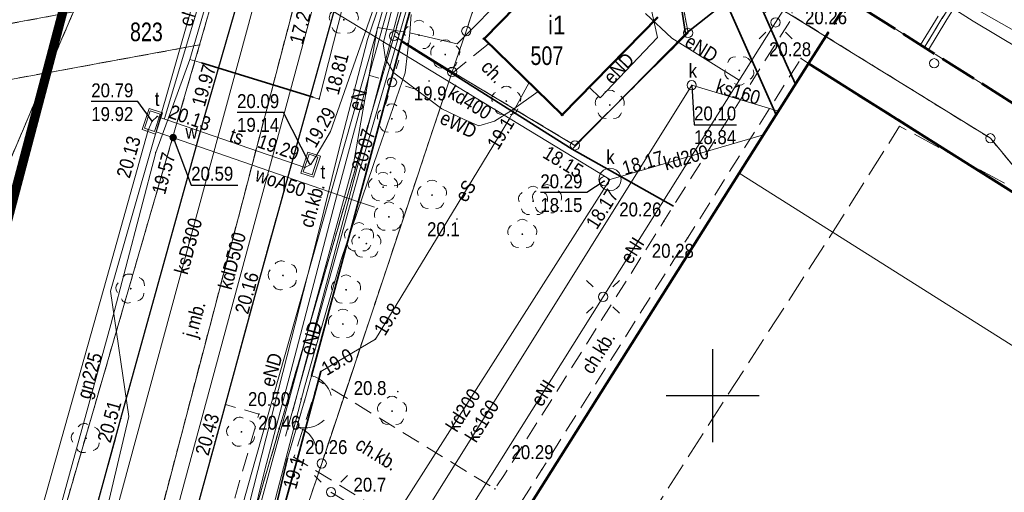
# Model space of a CAD drawing. Header units: metres. Extents: x 6530877 to 6534102, y 6042175 to 6045327.
# Tile 22 of 76: x 6532913 to 6532966, y 6044095 to 6044120. Entities that reach past the tile are written whole.
import ezdxf
from ezdxf.enums import TextEntityAlignment as Align

# ---------------------------------------------------------------- set-up
doc = ezdxf.new("R2010")
doc.units = ezdxf.units.M
doc.header["$MEASUREMENT"] = 0
for name, pattern in [('1.0_0.5', [1.5, 1, -0.5]), ('1.5_0.5', [2, 1.5, -0.5]), ('2.0_0.5', [2.5, 2, -0.5]), ('219-500', [0]), ('egug-500', [1, 0.5, -0.5]), ('otob_500', [0]), ('otof_500', [0])]:
    doc.linetypes.add(name, pattern=pattern)
doc.layers.get('0').update_dxf_attribs({"color": 2, "linetype": 'CONTINUOUS', "lineweight": 5})
for name, color, linetype in [('202-punkt graniczny', 7, 'CONTINUOUS'), ('203-punkt graniczny', 7, 'CONTINUOUS'), ('211-numer działki ewidencyjnej', 7, 'CONTINUOUS'), ('218-kontur użytku gruntowego', 7, 'CONTINUOUS'), ('219-działka ewidencyjna', 7, 'CONTINUOUS'), ('311-podpora', 7, 'CONTINUOUS'), ('312-budynek ewidencyjny', 7, 'CONTINUOUS'), ('312-oznaczenie budynku ewidencyjnego', 7, 'CONTINUOUS'), ('312-oznaczenie budynku ewidencyjnego-Atr117', 7, 'CONTINUOUS'), ('320-blok - kondygnacja nadziemna', 7, 'CONTINUOUS'), ('blok - nawis', 7, 'CONTINUOUS'), ('brama', 7, 'CONTINUOUS'), ('chodnik', 7, 'CONTINUOUS'), ('chodnik-Atr17', 7, 'CONTINUOUS'), ('drzewo liściaste', 7, 'CONTINUOUS'), ('furtka', 7, 'CONTINUOUS'), ('jezdnia', 7, 'CONTINUOUS'), ('jezdnia-Atr17', 7, 'CONTINUOUS'), ('komora podziemna', 7, 'CONTINUOUS'), ('krawężnik', 7, 'CONTINUOUS'), ('latarnia', 7, 'CONTINUOUS'), ('obudowa ochronna przewodu', 7, 'CONTINUOUS'), ('ogrodzenie trwałe', 7, 'CONTINUOUS'), ('pikieta naturalna', 7, 'CONTINUOUS'), ('pikieta naturalna-Atr2', 7, 'CONTINUOUS'), ('pikieta sztuczna', 7, 'CONTINUOUS'), ('pikieta sztuczna-Atr2', 7, 'CONTINUOUS'), ('przewód elektroenergetyczny podziemny', 7, 'CONTINUOUS'), ('przewód elektroenergetyczny podziemny-Atr1', 7, 'CONTINUOUS'), ('przewód gazowy', 7, 'CONTINUOUS'), ('przewód gazowy-Atr1', 7, 'CONTINUOUS'), ('przewód kanalizacyjny', 7, 'CONTINUOUS'), ('przewód kanalizacyjny-Atr1', 7, 'CONTINUOUS'), ('przewód telekomunikacyjny podziemny', 7, 'CONTINUOUS'), ('przewód telekomunikacyjny podziemny - ob. projektowany', 7, 'CONTINUOUS'), ('przewód telekomunikacyjny podziemny-Atr1', 7, 'CONTINUOUS'), ('przewód wodociągowy', 7, 'CONTINUOUS'), ('przewód wodociągowy-Atr1', 7, 'CONTINUOUS'), ('Punkt budynku', 7, 'CONTINUOUS'), ('rzędna', 7, 'CONTINUOUS'), ('rzędna-Atr2', 7, 'CONTINUOUS'), ('rzędna-Atr3', 7, 'CONTINUOUS'), ('studnia kanalizacyjna', 7, 'CONTINUOUS'), ('studnia kanalizacyjna-Atr17', 7, 'CONTINUOUS'), ('słup przewodów napowietrznych', 7, 'CONTINUOUS'), ('trawnik', 7, 'CONTINUOUS'), ('Wstawianie ramki sekcyjnej z opisem', 7, 'CONTINUOUS'), ('właz do komory lub kanału', 7, 'CONTINUOUS'), ('właz do komory lub kanału - okrągły', 7, 'CONTINUOUS'), ('właz do komory lub kanału - okrągły-Atr17', 7, 'CONTINUOUS'), ('właz do komory lub kanału-Atr17', 7, 'CONTINUOUS'), ('Zakres', 7, 'CONTINUOUS'), ('zasuwa lub zawór', 7, 'CONTINUOUS'), ('zasuwa lub zawór-Atr17', 7, 'CONTINUOUS'), ('ściana oporowa (linia)', 7, 'CONTINUOUS')]:
    doc.layers.add(name, color=color, linetype=linetype)
doc.styles.get("Standard").update_dxf_attribs({"font": 'Working1250', "width": 0.75})
doc.linetypes.add('902-500', pattern='A,3.75,0,[1,ksztalty.shx,S=0.5,R=0,X=0,Y=0],3.75', length=7.5)
doc.linetypes.add('otdn_500', pattern='A,5,0,[21,ksztalty.shx,S=0.5,R=0,X=-1,Y=0]', length=5)

# ---------------------------------------------------------------- blocks, each defined once
blk = doc.blocks.new('311')
at = {"color": 0, "linetype": 'Continuous', "lineweight": 0}
blk.add_circle((0, 0), 0.25, dxfattribs=at)
blk = doc.blocks.new('PUNKTBUD')
at = {"color": 0}
blk.add_circle((0, 0), 0.045, dxfattribs=at)
blk = doc.blocks.new('203')
at = {"linetype": 'Continuous', "lineweight": 0}
h = blk.add_hatch(color=0, dxfattribs=at)
edge = h.paths.add_edge_path()
edge.add_arc((0, 0), 0.045, 0, 360)
blk = doc.blocks.new('202')
at = {"color": 0, "linetype": 'Continuous', "lineweight": 0}
blk.add_circle((0, 0), 0.25, dxfattribs=at)
blk = doc.blocks.new('OP021')
at = {"linetype": 'Continuous', "lineweight": 13}
h = blk.add_hatch(color=0, dxfattribs=at)
edge = h.paths.add_edge_path()
edge.add_arc((0, 0), 0.05, 0, 360)
at = {"color": 0, "linetype": 'Continuous', "lineweight": 13}
for centre, start, end in [((0, 0.4), 49.272, 130.728), ((-0.38, 0.124), 121.308, 202.548), ((0.38, 0.124), 337.452, 58.692), ((-0.235, -0.324), 193.221, 274.871), ((0.235, -0.324), 265.129, 346.779)]:
    blk.add_arc(centre, 0.4, start, end, dxfattribs=at)
blk = doc.blocks.new('PW01')
at = {"linetype": 'Continuous', "lineweight": 13}
h = blk.add_hatch(color=0, dxfattribs=at)
edge = h.paths.add_edge_path()
edge.add_arc((0, 0), 0.045, 0, 360)
blk = doc.blocks.new('US22')
at = {"color": 0, "linetype": 'Continuous', "lineweight": 13}
blk.add_circle((0, 0), 0.25, dxfattribs=at)
blk = doc.blocks.new('US15')
at = {"color": 0, "linetype": 'Continuous', "lineweight": 13}
blk.add_circle((0, 0), 0.25, dxfattribs=at)
blk = doc.blocks.new('SM01')
at = {"color": 0, "linetype": 'Continuous', "lineweight": 13}
for p, q in [((-0.53, 0.531), (-0.883, 0.884)), ((0.531, 0.531), (0.884, 0.884)), ((-0.53, -0.53), (-0.883, -0.883)), ((0.531, -0.53), (0.884, -0.883))]:
    blk.add_line(p, q, dxfattribs=at)
blk.add_circle((0, 0), 0.25, dxfattribs=at)
blk = doc.blocks.new('US25')
at = {"linetype": 'Continuous', "lineweight": 0}
h = blk.add_hatch(color=0, dxfattribs=at)
edge = h.paths.add_edge_path()
edge.add_arc((0, 0), 0.2, 0, 360)
blk = doc.blocks.new('OK04')
at = {"color": 0, "linetype": 'Continuous', "lineweight": 0}
blk.add_arc((1.5, 0.001), 1.5, 120, 180, dxfattribs=at)
blk = doc.blocks.new('OK02')
at = {"color": 0, "linetype": 'Continuous', "lineweight": 0}
for centre, start, end in [((-1.5, 0), 0, 60), ((1.5, 0), 120, 180)]:
    blk.add_arc(centre, 1.5, start, end, dxfattribs=at)
blk = doc.blocks.new('RAMKA500K')
at = {"color": 0}
for p, q in [((150, 97.5), (150, 102.5)), ((147.5, 100), (152.5, 100))]:
    blk.add_line(p, q, dxfattribs=at)

msp = doc.modelspace()

# ---------------------------------------------------------------- linework, layer by layer
at = {"layer": '218-kontur użytku gruntowego', "color": 3, "linetype": 'egug-500', "lineweight": 18, "flags": 128}
for points in [[(6532939.43, 6044166.46), (6532908.53, 6044048.64)], [(6532908.53, 6044048.64), (6532939.43, 6044166.46)], [(6532936.24, 6044130.84), (6532932.88, 6044119.33)], [(6532932.88, 6044119.33), (6532936.24, 6044130.84)], [(6532936.76, 6044119.59), (6532939.78, 6044128.87)], [(6532939.78, 6044128.87), (6532936.76, 6044119.59)], [(6532948.11, 6044122.5), (6532948.68, 6044119.49)], [(6532948.68, 6044119.49), (6532948.11, 6044122.5)], [(6532923.33, 6044122.03), (6532922.43, 6044118.85)], [(6532922.43, 6044118.85), (6532923.33, 6044122.03)], [(6532964.92, 6044113.83), (6532951.86, 6044121.92)], [(6532951.86, 6044121.92), (6532964.92, 6044113.83)], [(6532915.65, 6044120.62), (6532890.39, 6044115.98)], [(6532890.39, 6044115.98), (6532915.65, 6044120.62)], [(6532914.24, 6044117.35), (6532915.65, 6044120.62)], [(6532915.65, 6044120.62), (6532914.24, 6044117.35)], [(6532936, 6044117.4), (6532936.76, 6044119.59)], [(6532936.76, 6044119.59), (6532936, 6044117.4)], [(6532948.68, 6044119.49), (6532942.6, 6044113.45)], [(6532942.6, 6044113.45), (6532948.68, 6044119.49)], [(6532932.88, 6044119.33), (6532914.37, 6044056)], [(6532914.37, 6044056), (6532932.88, 6044119.33)], [(6532936, 6044117.4), (6532932.88, 6044119.33)], [(6532932.88, 6044119.33), (6532936, 6044117.4)], [(6532903.92, 6044055.16), (6532922.43, 6044118.85)], [(6532922.43, 6044118.85), (6532903.92, 6044055.16)], [(6532922.43, 6044118.85), (6532914.24, 6044117.35)], [(6532914.24, 6044117.35), (6532922.43, 6044118.85)], [(6532914.24, 6044117.35), (6532890.08, 6044112.95)], [(6532890.08, 6044112.95), (6532914.24, 6044117.35)], [(6532906.05, 6044098.03), (6532914.24, 6044117.35)], [(6532914.24, 6044117.35), (6532906.05, 6044098.03)], [(6532936, 6044117.4), (6532928.99, 6044096.36)], [(6532928.99, 6044096.36), (6532936, 6044117.4)], [(6532942.6, 6044113.45), (6532936, 6044117.4)], [(6532936, 6044117.4), (6532942.6, 6044113.45)], [(6532966.7, 6044111.68), (6532964.92, 6044113.83)], [(6532964.92, 6044113.83), (6532966.7, 6044111.68)], [(6532928.99, 6044096.36), (6532922.99, 6044078.76)], [(6532922.99, 6044078.76), (6532928.99, 6044096.36)]]:
    msp.add_lwpolyline(points, dxfattribs=at)
at = {"layer": '219-działka ewidencyjna', "color": 3, "linetype": '219-500', "lineweight": 18, "flags": 128}
for points in [[(6532908.53, 6044048.64), (6532939.43, 6044166.46)], [(6532932.88, 6044119.33), (6532936.24, 6044130.84)], [(6532936.76, 6044119.59), (6532939.78, 6044128.87)], [(6532948.11, 6044122.5), (6532948.68, 6044119.49)], [(6532922.43, 6044118.85), (6532923.33, 6044122.03)], [(6532951.86, 6044121.92), (6532964.92, 6044113.83)], [(6532890.39, 6044115.98), (6532915.65, 6044120.62)], [(6532914.24, 6044117.35), (6532915.65, 6044120.62)], [(6532936, 6044117.4), (6532936.76, 6044119.59)], [(6532942.6, 6044113.45), (6532948.68, 6044119.49)], [(6532914.37, 6044056), (6532932.88, 6044119.33)], [(6532932.88, 6044119.33), (6532936, 6044117.4)], [(6532903.92, 6044055.16), (6532922.43, 6044118.85)], [(6532914.24, 6044117.35), (6532922.43, 6044118.85)], [(6532890.08, 6044112.95), (6532914.24, 6044117.35)], [(6532906.05, 6044098.03), (6532914.24, 6044117.35)], [(6532928.99, 6044096.36), (6532936, 6044117.4)], [(6532936, 6044117.4), (6532942.6, 6044113.45)], [(6532964.92, 6044113.83), (6532966.7, 6044111.68)], [(6532922.99, 6044078.76), (6532928.99, 6044096.36)]]:
    msp.add_lwpolyline(points, dxfattribs=at)
at = {"layer": '312-budynek ewidencyjny', "color": 7, "linetype": 'Continuous', "lineweight": 50, "flags": 128}
for points in [[(6532937.72, 6044119.18), (6532942.83, 6044124.41)], [(6532947.06, 6044120.34), (6532941.91, 6044115.09)], [(6532941.91, 6044115.09), (6532937.72, 6044119.18)], [(6532951.43, 6044111.95), (6532955.15, 6044117.85)], [(6532955.15, 6044117.85), (6532985.65, 6044098.63)], [(6532932.56, 6044082.02), (6532951.43, 6044111.95)]]:
    msp.add_lwpolyline(points, dxfattribs=at)
at = {"layer": '320-blok - kondygnacja nadziemna', "color": 7, "linetype": 'Continuous', "lineweight": 18, "flags": 128}
msp.add_lwpolyline([(6532955.12, 6044067.83), (6532932.56, 6044082.02), (6532951.43, 6044111.95), (6532973.95, 6044097.73)], close=True, dxfattribs=at)
at = {"layer": 'blok - nawis', "color": 7, "linetype": '2.0_0.5', "lineweight": 50, "flags": 128}
msp.add_lwpolyline([(6532955.15, 6044117.85), (6532957.32, 6044121.28), (6532979.15, 6044107.5), (6532987.8, 6044102.03), (6532985.65, 6044098.63)], close=True, dxfattribs=at)
at = {"layer": 'brama', "color": 7, "linetype": 'otob_500', "lineweight": 18, "flags": 128}
msp.add_lwpolyline([(6532928.16, 6044100.02), (6532927.15, 6044096.64)], dxfattribs=at)
at = {"layer": 'chodnik', "color": 7, "linetype": '1.0_0.5', "lineweight": 18, "flags": 128}
for points in [[(6532916.26, 6044016.2), (6532912.05, 6044021.89), (6532911.4, 6044023.34), (6532912.27, 6044034.35), (6532913.21, 6044046.26), (6532918.02, 6044063.47), (6532921.56, 6044076.18), (6532926.39, 6044093.39), (6532927.15, 6044096.64), (6532928.16, 6044100.02), (6532928.45, 6044101.07), (6532933.27, 6044119.03), (6532936.58, 6044130.78), (6532938.18, 6044136.6), (6532939.13, 6044139.31), (6532943.2, 6044147.47), (6532943.65, 6044148.29), (6532944.09, 6044149.18), (6532950.01, 6044160.85), (6532952.57, 6044166.35), (6532955.81, 6044172.56), (6532956.66, 6044174.31), (6532964.69, 6044190.12)], [(6532927.63, 6044007.91), (6532913.04, 6044016.26), (6532911.76, 6044017.02), (6532910.62, 6044018), (6532909.68, 6044019.13), (6532909.03, 6044020.63), (6532908.74, 6044022.09), (6532908.7, 6044023.84), (6532909.26, 6044029.7), (6532910.1, 6044038.12), (6532911.12, 6044046.48), (6532912.64, 6044055.38), (6532913.25, 6044058.21), (6532915.08, 6044057.86), (6532917.31, 6044067.46), (6532921.1, 6044083.29), (6532925.62, 6044099.01), (6532923.83, 6044099.52), (6532925.43, 6044105.51), (6532929.7, 6044120.84), (6532931.91, 6044128.8)], [(6532935.98, 6044117.32), (6532937.98, 6044118.93)]]:
    msp.add_lwpolyline(points, dxfattribs=at)
msp.add_lwpolyline([(6532954.75, 6044118.12), (6532955.15, 6044117.85), (6532957.32, 6044121.28), (6532955.7, 6044122.58), (6532954.59, 6044123.26), (6532948.21, 6044131.75), (6532947.56, 6044133.91), (6532945.08, 6044135.52), (6532946.6, 6044130.91), (6532954.23, 6044120.69), (6532954.31, 6044120.38), (6532947.37, 6044109.37), (6532938.81, 6044095.76), (6532938.3, 6044094.99), (6532928.82, 6044100.8), (6532927.5, 6044096.69), (6532936.07, 6044091.43), (6532930.46, 6044082.52), (6532922.04, 6044069.12), (6532923.69, 6044068.08), (6532923.95, 6044068.47), (6532923.62, 6044068.69), (6532926.39, 6044073.1), (6532926.78, 6044072.86), (6532928.1, 6044074.96), (6532927.71, 6044075.21), (6532931.72, 6044081.58), (6532940.82, 6044096.03), (6532948.65, 6044108.47)], close=True, dxfattribs=at)
at = {"layer": 'furtka', "color": 7, "linetype": 'otof_500', "lineweight": 18, "flags": 128}
msp.add_lwpolyline([(6532928.45, 6044101.07), (6532928.16, 6044100.02)], dxfattribs=at)
at = {"layer": 'jezdnia', "color": 7, "linetype": '1.5_0.5', "lineweight": 18, "flags": 128}
msp.add_lwpolyline([(6533024.96, 6044081.83), (6533020.19, 6044084.8), (6533020.24, 6044084.89), (6533020.64, 6044085.72), (6533020.83, 6044086.27), (6533020.96, 6044087.04), (6533020.99, 6044087.7), (6533020.92, 6044088.4), (6533020.75, 6044089.12), (6533020.36, 6044089.91), (6533019.8, 6044090.76), (6533019.32, 6044091.23), (6533018.82, 6044091.67), (6533016.83, 6044092.93), (6533005.68, 6044099.97), (6532996.78, 6044105.58), (6532987.55, 6044111.41), (6532974.86, 6044119.37), (6532974.22, 6044119.7), (6532973.04, 6044119.99), (6532972.18, 6044120.03), (6532971.3, 6044119.84), (6532970.25, 6044119.51), (6532970.32, 6044119.38), (6532969.67, 6044119.01), (6532969.01, 6044118.5), (6532968.48, 6044117.88), (6532967.71, 6044116.66), (6532966.83, 6044115.27), (6532961.38, 6044118.72), (6532962.32, 6044120.26), (6532963.15, 6044121.61), (6532963.37, 6044122.22), (6532963.53, 6044122.77), (6532963.57, 6044123.62), (6532963.74, 6044123.63), (6532963.74, 6044124.33), (6532963.61, 6044125), (6532963.41, 6044125.53), (6532963.12, 6044126.09), (6532962.74, 6044126.61), (6532962.29, 6044127.03), (6532961.75, 6044127.47), (6532961.47, 6044127.67), (6532955.61, 6044131.41), (6532953.72, 6044132.6), (6532952.23, 6044133.62), (6532951.35, 6044134.4), (6532950.62, 6044135.14), (6532949.95, 6044136.01), (6532949.6, 6044136.64), (6532949.23, 6044137.57), (6532948.94, 6044138.57), (6532948.73, 6044139.57), (6532948.56, 6044140.58), (6532948.46, 6044141.69), (6532948.47, 6044146.27), (6532949.77, 6044150.48), (6532951.62, 6044153.22), (6532958.8, 6044164.51), (6532962.9, 6044170.97), (6532967.95, 6044178.89), (6532973.65, 6044187.84), (6532977.09, 6044193.29), (6532978.48, 6044195.42), (6532978.96, 6044196.18), (6532982.38, 6044193.96), (6532962.44, 6044162.85), (6532958.36, 6044156.07), (6532958.41, 6044154.75), (6532958.56, 6044150.75), (6532960.14, 6044145.78), (6532963.23, 6044142.39), (6532961.23, 6044142.7), (6532959.57, 6044142.04), (6532958.2, 6044140.86), (6532957.37, 6044139.34), (6532956.95, 6044137.28), (6532957.41, 6044135.58), (6532958.36, 6044134.42), (6532960.51, 6044132.96), (6532971.65, 6044126.06), (6532981.42, 6044120), (6532989.05, 6044115.2), (6532993.82, 6044112.22), (6533006.43, 6044104.24), (6533014.62, 6044099.08), (6533020.39, 6044095.45), (6533021.92, 6044094.47), (6533022.81, 6044094.09), (6533023.55, 6044093.93), (6533023.85, 6044093.91), (6533024.47, 6044093.88), (6533025.48, 6044093.97), (6533026.31, 6044094.28), (6533027.06, 6044094.74), (6533027.52, 6044095.09), (6533029.07, 6044097.57), (6533032.11, 6044102.44), (6533036.22, 6044099.78), (6533032.9, 6044094.47), (6533031.33, 6044091.93), (6533030.73, 6044090.94), (6533030.46, 6044090.09), (6533030.47, 6044089.27), (6533030.72, 6044088.55), (6533031.03, 6044088.08), (6533031.57, 6044087.61), (6533032.76, 6044086.87), (6533030.24, 6044082.56), (6533029.12, 6044083.16), (6533028.14, 6044083.35), (6533027.09, 6044083.3), (6533026.35, 6044083.03), (6533025.59, 6044082.52)], close=True, dxfattribs=at)
for points in [[(6532931.91, 6044128.8), (6532929.7, 6044120.84), (6532925.43, 6044105.51), (6532923.26, 6044097.51), (6532918.35, 6044079.64), (6532914.31, 6044063.33), (6532912.64, 6044055.38), (6532911.12, 6044046.48), (6532910.1, 6044038.12), (6532909.26, 6044029.7), (6532908.7, 6044023.84), (6532908.74, 6044022.09), (6532909.03, 6044020.63), (6532909.68, 6044019.13), (6532910.62, 6044018), (6532911.76, 6044017.02), (6532913.04, 6044016.26)], [(6532903.42, 6044023.75), (6532904.12, 6044030.79), (6532904.98, 6044038.89), (6532906.02, 6044047.48), (6532907.5, 6044056.09), (6532909.11, 6044063.91), (6532913.38, 6044081.15), (6532918.2, 6044098.77), (6532922.69, 6044114.99)]]:
    msp.add_lwpolyline(points, dxfattribs=at)
at = {"layer": 'komora podziemna', "color": 30, "linetype": 'Continuous', "lineweight": 18, "flags": 128}
for points in [[(6532919.34, 6044114.3), (6532919.72, 6044115.43), (6532920.44, 6044115.19), (6532920.06, 6044114.06)], [(6532928.92, 6044112.87), (6532928.55, 6044111.74), (6532927.87, 6044111.96), (6532928.25, 6044113.09)]]:
    msp.add_lwpolyline(points, close=True, dxfattribs=at)
at = {"layer": 'komora podziemna', "color": 34, "linetype": 'Continuous', "lineweight": 18, "flags": 128}
msp.add_lwpolyline([(6532945.08, 6044111.62), (6532945.05, 6044111.43), (6532944.97, 6044111.27), (6532944.83, 6044111.13), (6532944.67, 6044111.05), (6532944.48, 6044111.02), (6532944.29, 6044111.05), (6532944.13, 6044111.13), (6532943.99, 6044111.27), (6532943.91, 6044111.43), (6532943.88, 6044111.62), (6532943.91, 6044111.81), (6532943.99, 6044111.97), (6532944.13, 6044112.11), (6532944.29, 6044112.19), (6532944.48, 6044112.22), (6532944.67, 6044112.19), (6532944.83, 6044112.11), (6532944.97, 6044111.97), (6532945.05, 6044111.81)], close=True, dxfattribs=at)
at = {"layer": 'krawężnik', "color": 7, "linetype": 'Continuous', "lineweight": 25, "flags": 128}
for points in [[(6532931.91, 6044128.8), (6532929.7, 6044120.84), (6532925.43, 6044105.51), (6532923.26, 6044097.51), (6532918.35, 6044079.64), (6532914.31, 6044063.33), (6532912.64, 6044055.38), (6532911.12, 6044046.48), (6532910.1, 6044038.12), (6532909.26, 6044029.7), (6532908.7, 6044023.84), (6532908.74, 6044022.09), (6532909.03, 6044020.63), (6532909.68, 6044019.13), (6532910.62, 6044018), (6532911.76, 6044017.02), (6532913.04, 6044016.26)], [(6532922.69, 6044114.99), (6532924.55, 6044121.45)], [(6532903.42, 6044023.75), (6532904.12, 6044030.79), (6532904.98, 6044038.89), (6532906.02, 6044047.48), (6532907.5, 6044056.09), (6532909.11, 6044063.91), (6532913.38, 6044081.15), (6532918.2, 6044098.77), (6532922.69, 6044114.99)]]:
    msp.add_lwpolyline(points, dxfattribs=at)
at = {"layer": 'obudowa ochronna przewodu', "color": 7, "linetype": 'Continuous', "lineweight": 35, "flags": 128}
msp.add_lwpolyline([(6532950.74, 6044121.1), (6532953.41, 6044115.1), (6532954.45, 6044116.74), (6532953.97, 6044117.8), (6532946.83, 6044133.99), (6532944.51, 6044139.33), (6532946.11, 6044142.55), (6532949.48, 6044149.47), (6532952.41, 6044155.34), (6532953.94, 6044158.69), (6532954.47, 6044159.97), (6532958.11, 6044167.42), (6532962.27, 6044176.19), (6532964.77, 6044181.38), (6532963.36, 6044181.95), (6532959.59, 6044173.96), (6532956.71, 6044167.94), (6532954.8, 6044164.07), (6532951.29, 6044156.73), (6532944.99, 6044143.79), (6532942.7, 6044139.15), (6532947, 6044129.62)], close=True, dxfattribs=at)
for points in [[(6532922.54, 6044117.88), (6532928.54, 6044116.04)], [(6532928.95, 6044101.3), (6532927.67, 6044096.55), (6532926.55, 6044092.5), (6532922.87, 6044079.45), (6532918.81, 6044064.64), (6532914.85, 6044049.9), (6532913.72, 6044045.75)]]:
    msp.add_lwpolyline(points, dxfattribs=at)
at = {"layer": 'ogrodzenie trwałe', "color": 7, "linetype": '902-500', "lineweight": 35, "flags": 128}
for points in [[(6532933.27, 6044119.03), (6532936.58, 6044130.78), (6532938.18, 6044136.6), (6532939.13, 6044139.31), (6532941.87, 6044144.75), (6532943.2, 6044147.47), (6532943.65, 6044148.29)], [(6532936.58, 6044130.78), (6532944.28, 6044126.46), (6532946.78, 6044125.06), (6532948.08, 6044122.52), (6532948.54, 6044119.45), (6532942.44, 6044113.25)], [(6532950.38, 6044120.9), (6532948.54, 6044119.45)], [(6532933.27, 6044119.03), (6532928.45, 6044101.07)], [(6532947.89, 6044110.19), (6532942.44, 6044113.25), (6532933.27, 6044119.03)], [(6532927.15, 6044096.64), (6532926.39, 6044093.39), (6532921.56, 6044076.18), (6532918.02, 6044063.47), (6532913.21, 6044046.26), (6532912.27, 6044034.35), (6532911.4, 6044023.34), (6532912.05, 6044021.89), (6532916.26, 6044016.2), (6532928.7, 6044009.07), (6532941.19, 6044001.93)]]:
    msp.add_lwpolyline(points, dxfattribs=at)
at = {"layer": 'przewód elektroenergetyczny podziemny', "color": 1, "linetype": 'Continuous', "lineweight": 18, "flags": 128}
for points in [[(6532885.07, 6044197.87), (6532887.63, 6044196.28), (6532899.96, 6044189.93), (6532921.94, 6044178.72), (6532933.03, 6044173.31), (6532934.69, 6044172.37), (6532936.38, 6044171.36), (6532936.79, 6044170.79), (6532936.7, 6044170.11), (6532936.42, 6044169.2), (6532925.17, 6044134.84), (6532925.3, 6044134.43), (6532927.28, 6044132.83), (6532933.6, 6044130.38), (6532934.49, 6044130.03), (6532934.73, 6044129.67), (6532934.83, 6044129.2), (6532934.79, 6044128.69), (6532932.29, 6044118.92), (6532932.42, 6044118.09), (6532932.86, 6044117.35)], [(6532920.55, 6044114.89), (6532923.73, 6044125.54), (6532925.19, 6044130.27), (6532925.63, 6044131.62), (6532926.02, 6044132.41), (6532926.58, 6044132.78), (6532927.38, 6044132.62), (6532936.37, 6044129.73)], [(6532953.38, 6044120.06), (6532961.72, 6044133.13), (6532973.52, 6044125.68)], [(6532924.88, 6044093.3), (6532928.7, 6044108.26), (6532929.94, 6044113.34), (6532931.45, 6044119.14), (6532933.05, 6044123.82), (6532934.31, 6044127.64), (6532934.91, 6044129.21), (6532935.21, 6044129.5), (6532935.69, 6044129.6), (6532936.27, 6044129.37)], [(6532925.25, 6044093.25), (6532925.94, 6044096.01), (6532927.33, 6044101.29), (6532929.72, 6044110.42), (6532931.72, 6044117.89), (6532933.92, 6044125.67), (6532934.21, 6044126.03), (6532935.02, 6044126.15)], [(6532933.73, 6044119.49), (6532936.27, 6044118.9), (6532937.38, 6044120.01), (6532939.16, 6044121.87)], [(6532946.48, 6044121.8), (6532947.03, 6044119.24)], [(6533003, 6044106.57), (6533002.7, 6044106.27), (6532998.9, 6044099.96), (6532997.71, 6044099.56), (6532996.82, 6044100.33), (6532995.46, 6044101.6), (6532994.3, 6044102.31), (6532985.67, 6044107.16), (6532985.21, 6044107.47), (6532983.65, 6044108.87), (6532980.35, 6044111.19), (6532978.31, 6044112.49), (6532968.87, 6044118.1), (6532962.83, 6044121.54), (6532962.74, 6044121.81)], [(6532916.23, 6044061.61), (6532920.74, 6044079.86), (6532925.2, 6044095.77), (6532932.36, 6044121.06), (6532932.91, 6044121.11), (6532933.81, 6044120.95), (6532933.91, 6044120.98)], [(6532933.73, 6044119.49), (6532933.79, 6044120.48)], [(6532946.39, 6044120.54), (6532947.81, 6044119.21), (6532951.43, 6044116.96)], [(6532993.74, 6044108.74), (6532991.86, 6044105.62), (6532991.59, 6044105.37), (6532990.74, 6044105.31), (6532989.88, 6044105.56), (6532988.18, 6044106.37), (6532985.4, 6044108), (6532985.12, 6044108.09), (6532983.65, 6044108.87), (6532981.01, 6044110.22), (6532979.19, 6044111.22), (6532972.1, 6044115.4), (6532970.63, 6044116.26), (6532966.58, 6044118.59), (6532964, 6044120.12), (6532962.67, 6044120.96)], [(6532944.11, 6044105.31), (6532953.38, 6044120.06)], [(6532925.44, 6044093.19), (6532928.16, 6044103.14), (6532930.7, 6044112.46), (6532931.99, 6044119.79), (6532933.5, 6044119.53)], [(6532928.06, 6044100.45), (6532928.62, 6044102.42), (6532930.03, 6044107.31), (6532932.03, 6044113.16), (6532933.47, 6044117.35), (6532933.73, 6044119.49)], [(6532943.36, 6044116.57), (6532943.96, 6044116.01), (6532947.03, 6044119.24)], [(6532940.62, 6044116.35), (6532939.19, 6044115.32), (6532938.27, 6044114.76), (6532937.43, 6044114.5), (6532936.64, 6044114.84), (6532935.45, 6044115.41), (6532932.86, 6044117.35)], [(6532913.52, 6044020.4), (6532912.94, 6044021.36), (6532913.2, 6044031.64), (6532913.72, 6044045.75), (6532914.85, 6044049.9), (6532918.81, 6044064.64), (6532922.87, 6044079.45), (6532926.55, 6044092.5), (6532927.67, 6044096.55), (6532928.95, 6044101.3), (6532931.88, 6044103.04), (6532939.04, 6044114.82), (6532940.13, 6044116.83)], [(6532944.11, 6044105.31), (6532935.3, 6044091.26), (6532929.49, 6044094.82)], [(6532928.06, 6044100.45), (6532926.27, 6044093.57)]]:
    msp.add_lwpolyline(points, dxfattribs=at)
at = {"layer": 'przewód gazowy', "color": 52, "linetype": 'Continuous', "lineweight": 18, "flags": 128}
for points in [[(6532921.91, 6044118.07), (6532929.71, 6044144.76), (6532938.05, 6044172.51), (6532940.87, 6044171.69), (6532949.84, 6044190.9), (6532970.21, 6044232.92), (6532971.74, 6044234.22), (6532985.06, 6044261.22), (6532988.66, 6044269), (6532984.62, 6044272.86), (6532986.44, 6044277.21)], [(6532921.91, 6044118.07), (6532922.54, 6044117.88), (6532928.56, 6044116.03), (6532928.85, 6044115.94), (6532931.65, 6044126.94), (6532932.74, 6044130.09), (6532934.79, 6044136), (6532935.89, 6044138.5), (6532938.22, 6044142.58), (6532941.31, 6044148.01)], [(6532902.75, 6044010.81), (6532900.9, 6044011.79), (6532903.2, 6044024.96), (6532903.24, 6044028.34), (6532903.15, 6044031.29), (6532903.31, 6044034.8), (6532903.98, 6044046.11), (6532905.2, 6044055.22), (6532909, 6044072.5), (6532917.66, 6044103.83), (6532920.07, 6044113.07), (6532921.91, 6044118.07)]]:
    msp.add_lwpolyline(points, dxfattribs=at)
at = {"layer": 'przewód kanalizacyjny', "color": 34, "linetype": 'Continuous', "lineweight": 18, "flags": 128}
for points in [[(6532913.72, 6044078.22), (6532913.88, 6044078.79), (6532926.76, 6044126.24)], [(6532912.43, 6044048.98), (6532912.7, 6044051.91), (6532913.77, 6044066.33), (6532928.62, 6044121.27)], [(6532944.48, 6044111.62), (6532943.96, 6044111.94), (6532928.62, 6044121.27)], [(6532924.08, 6044076.96), (6532924.4, 6044077.47), (6532948.87, 6044116.68)], [(6532948.87, 6044116.68), (6532953.53, 6044115.28)], [(6532944.48, 6044111.62), (6532945.05, 6044111.78), (6532952.73, 6044114.01)], [(6532925.08, 6044081.16), (6532925.4, 6044081.66), (6532944.15, 6044111.1), (6532944.48, 6044111.62)]]:
    msp.add_lwpolyline(points, dxfattribs=at)
at = {"layer": 'przewód telekomunikacyjny podziemny', "color": 30, "linetype": 'Continuous', "lineweight": 18, "flags": 128}
for points in [[(6532998.21, 6044260.91), (6532997.84, 6044259.74), (6532957.75, 6044178.98), (6532957.28, 6044178.29), (6532945.42, 6044154.72), (6532938.08, 6044139.43), (6532927.44, 6044099.18)], [(6532966.43, 6044199.43), (6532967.27, 6044198.87), (6532967.48, 6044198.44), (6532964.6, 6044192.45), (6532960.87, 6044185.06), (6532944.45, 6044150.49), (6532938.9, 6044139.14), (6532931.04, 6044112.14), (6532927.04, 6044097.82)], [(6532903.11, 6044046.17), (6532905.3, 6044060.95), (6532909.14, 6044076.73), (6532912.44, 6044088.58), (6532917.6, 6044106.9), (6532919.66, 6044114.27), (6532919.89, 6044114.75), (6532920.15, 6044115.01), (6532928.08, 6044112.26), (6532928.4, 6044112.42), (6532928.68, 6044112.85), (6532929.46, 6044114.2), (6532931.93, 6044121.27), (6532934.22, 6044129.16), (6532936.75, 6044136.43), (6532936.4, 6044137.64), (6532938.49, 6044142.48), (6532942.25, 6044150.45), (6532945.76, 6044157.62), (6532946.66, 6044159.6), (6532947.15, 6044160.46)]]:
    msp.add_lwpolyline(points, dxfattribs=at)
at = {"layer": 'przewód telekomunikacyjny podziemny - ob. projektowany', "color": 30, "linetype": '1.5_0.5', "lineweight": 18, "flags": 128}
msp.add_lwpolyline([(6532944.18, 6044083.89), (6532941.75, 6044085.88), (6532944.9, 6044090.81), (6532950.75, 6044099.94), (6532956.23, 6044108.44), (6532960.04, 6044114.48), (6532981.41, 6044102.88), (6532999.42, 6044093.14), (6533002.17, 6044098.45), (6533010.19, 6044112.44), (6533010.42, 6044112.63)], dxfattribs=at)
at = {"layer": 'przewód wodociągowy', "color": 5, "linetype": 'Continuous', "lineweight": 18, "flags": 128}
for points in [[(6532938.94, 6044176.75), (6532937.66, 6044173.04), (6532937.45, 6044172.25), (6532931.42, 6044153.1), (6532925.79, 6044134.09), (6532917.65, 6044105.61), (6532918.62, 6044098.88), (6532909.14, 6044058.75), (6532906.89, 6044023.66), (6532907.05, 6044017.75), (6532906.43, 6044015.85)], [(6532920.1, 6044114.17), (6532930.81, 6044110.47)], [(6532930.81, 6044110.47), (6532931.83, 6044110.13)]]:
    msp.add_lwpolyline(points, dxfattribs=at)
at = {"layer": 'rzędna-Atr2', "color": 7, "flags": 128}
for points in [[(6532948.87, 6044116.68), (6532949, 6044114.56), (6532951.277, 6044114.56)], [(6532919.89, 6044114.75), (6532919.11, 6044115.8), (6532916.61, 6044115.8)], [(6532928.36, 6044112.44), (6532926.94, 6044115.22), (6532924.445, 6044115.22)], [(6532921.01, 6044113.87), (6532921.98, 6044111.32), (6532924.48, 6044111.32)], [(6532944.17, 6044111.52), (6532943.24, 6044110.91), (6532940.74, 6044110.91)]]:
    msp.add_lwpolyline(points, dxfattribs=at)
at = {"layer": 'trawnik', "color": 7, "linetype": '1.0_0.5', "lineweight": 18, "flags": 128}
for points in [[(6532946.11, 6044147.35), (6532943.76, 6044148.45), (6532943.73, 6044148.46), (6532943.65, 6044148.29), (6532943.2, 6044147.47), (6532941.87, 6044144.75), (6532939.13, 6044139.31), (6532938.18, 6044136.6), (6532936.58, 6044130.78), (6532944.28, 6044126.46), (6532946.78, 6044125.06), (6532948.08, 6044122.52), (6532948.54, 6044119.45), (6532950.38, 6044120.9), (6532951.81, 6044121.83), (6532954.23, 6044120.69), (6532946.6, 6044130.91), (6532945.08, 6044135.52), (6532945.49, 6044138.23), (6532946.92, 6044142.3), (6532943.96, 6044144.08)], [(6532961.47, 6044127.67), (6532960.3, 6044125.84), (6532957.32, 6044121.28), (6532957.39, 6044121.23), (6532961.38, 6044118.72), (6532962.32, 6044120.26), (6532963.15, 6044121.61), (6532963.37, 6044122.22), (6532963.53, 6044122.77), (6532963.57, 6044123.62), (6532963.74, 6044123.63), (6532963.74, 6044124.33), (6532963.61, 6044125), (6532963.41, 6044125.53), (6532963.12, 6044126.09), (6532962.74, 6044126.61), (6532962.29, 6044127.03), (6532961.75, 6044127.47)]]:
    msp.add_lwpolyline(points, close=True, dxfattribs=at)
at = {"layer": 'Wstawianie ramki sekcyjnej z opisem', "color": 7, "linetype": 'Continuous', "lineweight": 13, "flags": 128}
for points in [[(6532950, 6044097.5), (6532950, 6044102.5)], [(6532947.5, 6044100), (6532952.5, 6044100)]]:
    msp.add_lwpolyline(points, dxfattribs=at)
at = {"layer": 'właz do komory lub kanału', "color": 7, "linetype": 'Continuous', "lineweight": 18, "flags": 128}
for points in [[(6532919.47, 6044114.37), (6532919.78, 6044115.3), (6532920.31, 6044115.12), (6532920, 6044114.19)], [(6532928, 6044112.02), (6532928.31, 6044112.97), (6532928.79, 6044112.81), (6532928.48, 6044111.86)]]:
    msp.add_lwpolyline(points, close=True, dxfattribs=at)
at = {"layer": 'Zakres', "linetype": '1.0_0.5', "lineweight": 70, "const_width": 0.5}
msp.add_lwpolyline([(6532894.4047, 6044010.7263), (6532901.9047, 6044070.7963), (6532921.4247, 6044144.6363), (6532942.6547, 6044191.9663), (6533112.6947, 6044084.6963), (6533080.6444, 6044033.6409), (6533043.3034, 6044057.7488), (6532987.3747, 6043969.1763), (6532966.8747, 6043966.4363), (6532894.4047, 6044010.7263)], dxfattribs=at)
at = {"layer": 'ściana oporowa (linia)', "color": 0, "linetype": 'otdn_500', "lineweight": 18}
for p, q in [((6532962.5333, 6044120.1295), (6532963.3774, 6044121.5006)), ((6532961.5935, 6044118.5897), (6532962.5333, 6044120.1295)), ((6532961.5935, 6044118.5897), (6532961.38, 6044118.72))]:
    msp.add_line(p, q, dxfattribs=at)
at = {"layer": 'ściana oporowa (linia)', "color": 0, "lineweight": 18}
for q in [(6532962.1068, 6044120.3905), (6532961.38, 6044118.72)]:
    msp.add_line((6532961.1665, 6044118.8503), q, dxfattribs=at)

# ---------------------------------------------------------------- block references
at = {"layer": '202-punkt graniczny', "color": 3, "linetype": 'Continuous', "lineweight": 18}
for p in [(6532932.88, 6044119.33), (6532936.76, 6044119.59), (6532948.68, 6044119.49), (6532936, 6044117.4), (6532942.6, 6044113.45), (6532964.92, 6044113.83), (6532928.99, 6044096.36)]:
    msp.add_blockref('202', p, dxfattribs=at)
at = {"layer": '203-punkt graniczny', "color": 3, "linetype": 'Continuous', "lineweight": 18}
for p in [(6532922.43, 6044118.85), (6532914.24, 6044117.35)]:
    msp.add_blockref('203', p, dxfattribs=at)
at = {"layer": '311-podpora', "color": 7, "linetype": 'Continuous', "lineweight": 18}
msp.add_blockref('311', (6532961.9, 6044117.86), dxfattribs=at)
at = {"layer": 'brama', "color": 7, "linetype": 'Continuous', "lineweight": 18, "rotation": 253.363}
msp.add_blockref('OK02', (6532927.655, 6044098.33), dxfattribs=at)
at = {"layer": 'drzewo liściaste', "color": 94, "linetype": 'Continuous', "lineweight": 18}
for p in [(6532930.18, 6044120.2), (6532934.22, 6044119.37), (6532935.63, 6044118.33), (6532938.91, 6044115.83), (6532944.47, 6044115.62), (6532932.76, 6044114.88), (6532932.69, 6044112), (6532932.29, 6044111.2), (6532934.92, 6044110.78), (6532940.35, 6044110.45), (6532941.1, 6044110.54), (6532932.6, 6044109.61), (6532939.77, 6044108.68), (6532931, 6044108.5), (6532931.39, 6044108.17), (6532930.3, 6044105.69), (6532930.13, 6044103.85), (6532932.77, 6044099.17)]:
    msp.add_blockref('OP021', p, dxfattribs=at)
for p, rotation in [((6532951.43, 6044117.48), 179.995), ((6532926.91, 6044106.46), 302.097), ((6532918.73, 6044105.75), 302.097), ((6532916.33, 6044097.71), 302.097), ((6532924.68, 6044098.05), 302.097)]:
    msp.add_blockref('OP021', p, dxfattribs=dict(at, rotation=rotation))
at = {"layer": 'furtka', "color": 7, "linetype": 'Continuous', "lineweight": 18, "rotation": 254.56}
msp.add_blockref('OK04', (6532928.45, 6044101.07), dxfattribs=at)
at = {"layer": 'latarnia', "color": 7, "linetype": 'Continuous', "lineweight": 18}
for p in [(6532953.38, 6044120.06), (6532944.11, 6044105.31), (6532929.49, 6044094.82)]:
    msp.add_blockref('SM01', p, dxfattribs=at)
at = {"layer": 'latarnia', "color": 7, "linetype": 'Continuous', "lineweight": 18, "rotation": 298.263}
msp.add_blockref('SM01', (6532932.77, 6044116.84), dxfattribs=at)
at = {"layer": 'pikieta naturalna', "color": 7, "linetype": 'Continuous', "lineweight": 13}
for p in [(6532934.76, 6044116.91), (6532936.26, 6044109.49), (6532933.08, 6044100.22)]:
    msp.add_blockref('PW01', p, dxfattribs=at)
at = {"layer": 'pikieta sztuczna', "color": 7, "linetype": 'Continuous', "lineweight": 13}
for p in [(6532954.75, 6044118.12), (6532922.69, 6044114.99), (6532931.34, 6044112.41), (6532947.37, 6044109.37), (6532948.65, 6044108.47), (6532925.43, 6044105.51), (6532927.88, 6044099.82), (6532918.2, 6044098.77), (6532925.62, 6044099.01), (6532923.26, 6044097.51), (6532927.5, 6044096.69), (6532940.82, 6044096.03), (6532938.3, 6044094.99)]:
    msp.add_blockref('PW01', p, dxfattribs=at)
at = {"layer": 'Punkt budynku', "color": 5, "linetype": 'Continuous', "lineweight": 18}
for p in [(6532937.72, 6044119.18), (6532955.15, 6044117.85), (6532941.91, 6044115.09), (6532951.43, 6044111.95)]:
    msp.add_blockref('PUNKTBUD', p, dxfattribs=at)
at = {"layer": 'rzędna', "color": 34, "linetype": 'Continuous', "lineweight": 18}
for p in [(6532948.87, 6044116.68), (6532943.96, 6044111.94), (6532944.17, 6044111.52), (6532945.05, 6044111.78), (6532944.15, 6044111.1)]:
    msp.add_blockref('PW01', p, dxfattribs=at)
at = {"layer": 'rzędna', "color": 52, "linetype": 'Continuous', "lineweight": 18}
for p, rotation in [((6532928.85, 6044115.94), 255.683), ((6532920.07, 6044113.07), 255.383)]:
    msp.add_blockref('PW01', p, dxfattribs=dict(at, rotation=rotation))
at = {"layer": 'rzędna', "color": 30, "linetype": 'Continuous', "lineweight": 18}
for p in [(6532919.89, 6044114.75), (6532928.36, 6044112.44)]:
    msp.add_blockref('PW01', p, dxfattribs=at)
for p, rotation in [((6532920.15, 6044115.01), 160.869), ((6532919.66, 6044114.27), 254.376), ((6532928.68, 6044112.85), 59.98), ((6532928.08, 6044112.26), 160.869)]:
    msp.add_blockref('PW01', p, dxfattribs=dict(at, rotation=rotation))
at = {"layer": 'rzędna', "color": 1, "linetype": 'Continuous', "lineweight": 18}
for p in [(6532939.04, 6044114.82), (6532931.88, 6044103.04), (6532928.95, 6044101.3), (6532927.67, 6044096.55)]:
    msp.add_blockref('PW01', p, dxfattribs=at)
at = {"layer": 'rzędna', "color": 5, "linetype": 'Continuous', "lineweight": 18, "rotation": 342.708}
msp.add_blockref('PW01', (6532921.01, 6044113.87), dxfattribs=at)
at = {"layer": 'studnia kanalizacyjna', "color": 34, "linetype": 'Continuous', "lineweight": 18}
msp.add_blockref('US15', (6532948.87, 6044116.68), dxfattribs=at)
at = {"layer": 'słup przewodów napowietrznych', "color": 7, "linetype": 'Continuous', "lineweight": 18}
msp.add_blockref('US15', (6532932.77, 6044116.84), dxfattribs=at)
at = {"layer": 'Wstawianie ramki sekcyjnej z opisem', "color": 7, "linetype": 'Continuous', "lineweight": 13}
msp.add_blockref('RAMKA500K', (6532800, 6044000), dxfattribs=at)
at = {"layer": 'właz do komory lub kanału - okrągły', "color": 7, "linetype": 'Continuous', "lineweight": 18}
msp.add_blockref('US22', (6532944.17, 6044111.52), dxfattribs=at)
at = {"layer": 'zasuwa lub zawór', "color": 5, "linetype": 'Continuous', "lineweight": 18, "rotation": 342.708}
msp.add_blockref('US25', (6532921.01, 6044113.87), dxfattribs=at)

# ---------------------------------------------------------------- texts
at = {"layer": '211-numer działki ewidencyjnej', "color": 3, "linetype": 'Continuous', "lineweight": 18, "width": 0.79}
msp.add_text('823', height=1, dxfattribs=at).set_placement((6532918.69, 6044120.05), align=Align.TOP_LEFT)
at = {"layer": '312-oznaczenie budynku ewidencyjnego', "color": 7, "linetype": 'Continuous', "lineweight": 18, "width": 0.79}
msp.add_text('507', height=1, dxfattribs=at).set_placement((6532940.21, 6044118.77), align=Align.TOP_LEFT)
at = {"layer": '312-oznaczenie budynku ewidencyjnego-Atr117', "color": 7, "width": 0.9}
msp.add_text('i1', height=1, dxfattribs=at).set_placement((6532941.62, 6044119.42), align=Align.CENTER)
at = {"layer": 'chodnik-Atr17', "color": 7, "width": 0.9}
for s, rotation, p in [('ch.', -45.994, (6532937.5, 6044117.59)), ('ch.kb.', 73.958, (6532928.5, 6044108.97)), ('ch.kb.', 57.813, (6532943.52, 6044101.1)), ('ch.kb.', 328.497, (6532930.73, 6044097.18))]:
    msp.add_text(s, height=0.75, rotation=rotation, dxfattribs=at).set_placement(p)
at = {"layer": 'jezdnia-Atr17', "color": 7, "width": 0.9}
msp.add_text('j.mb.', height=0.75, rotation=74.823, dxfattribs=at).set_placement((6532922.25, 6044103.06))
at = {"layer": 'pikieta naturalna-Atr2', "color": 7, "width": 0.9}
for s, p in [('19.9', (6532933.94, 6044115.87)), ('20.1', (6532934.65, 6044108.57)), ('20.7', (6532930.7, 6044094.84))]:
    msp.add_text(s, height=0.75, dxfattribs=at).set_placement(p)
msp.add_text('20.8', height=0.75, dxfattribs=at).set_placement((6532930.71, 6044100.41), align=Align.MIDDLE_LEFT)
at = {"layer": 'pikieta sztuczna-Atr2', "color": 7, "width": 0.9}
for s, p in [('20.26', (6532954.96, 6044119.96)), ('20.28', (6532953.03, 6044118.24)), ('20.26', (6532944.98, 6044109.63)), ('20.28', (6532946.73, 6044107.41)), ('20.50', (6532925.03, 6044099.44)), ('20.46', (6532925.58, 6044098.17)), ('20.26', (6532928.11, 6044096.86)), ('20.29', (6532939.19, 6044096.59))]:
    msp.add_text(s, height=0.75, dxfattribs=at).set_placement(p)
for s, rotation, p in [('19.97', 73.937, (6532921.98, 6044115.69)), ('20.07', 74.977, (6532930.58, 6044112.22)), ('20.16', 74.823, (6532924.31, 6044104.53)), ('20.51', 74.701, (6532916.92, 6044097.62)), ('20.43', 74.636, (6532922.18, 6044096.93))]:
    msp.add_text(s, height=0.75, rotation=rotation, dxfattribs=at).set_placement(p, align=Align.TOP_LEFT)
at = {"layer": 'przewód elektroenergetyczny podziemny-Atr1', "color": 1, "width": 0.9}
for s, rotation, p in [('eND', 73.375, (6532922.01, 6044119.79)), ('eN', 74.184, (6532931.13, 6044115.25)), ('eND', 74.132, (6532928.53, 6044102.12)), ('eND', 74.245, (6532926.41, 6044100.42))]:
    msp.add_text(s, height=0.75, rotation=rotation, dxfattribs=at).set_placement(p)
for rotation, p in [(-31.863, (6532949.97, 6044117.87)), (46.455, (6532945.85, 6044117.99))]:
    msp.add_text('eND', height=0.75, rotation=rotation, dxfattribs=at).set_placement(p, align=Align.RIGHT)
msp.add_text('eWD', height=0.75, rotation=-25.594, dxfattribs=at).set_placement((6532935.6, 6044115.34), align=Align.TOP_LEFT)
for s, rotation, p in [('eS', 58.708, (6532936.43, 6044110.53)), ('eNI', 57.852, (6532945.3, 6044107.21)), ('eNI', 57.91, (6532940.5, 6044099.55))]:
    msp.add_text(s, height=0.75, rotation=rotation, dxfattribs=at).set_placement(p, align=Align.MIDDLE_LEFT)
at = {"layer": 'przewód gazowy-Atr1', "color": 40, "width": 0.9}
msp.add_text('gn225', height=0.75, rotation=74.549, dxfattribs=at).set_placement((6532916.54, 6044099.77))
at = {"layer": 'przewód kanalizacyjny-Atr1', "color": 34, "width": 0.9}
for s, rotation, p in [('ks160', 343.3, (6532950.11, 6044116.31)), ('kdD500', 75.217, (6532924.14, 6044105.65))]:
    msp.add_text(s, height=0.75, rotation=rotation, dxfattribs=at).set_placement(p)
msp.add_text('kd400', height=0.75, rotation=328.691, dxfattribs=at).set_placement((6532936.1, 6044116.72), align=Align.TOP_LEFT)
msp.add_text('kd200', height=0.75, rotation=16.214, dxfattribs=at).set_placement((6532948.57, 6044112.8), align=Align.MIDDLE_CENTER)
for s, rotation, p in [('ksD300', 74.813, (6532921.42, 6044106.56)), ('kd200', 57.507, (6532935.93, 6044098.19)), ('ks160', 58.033, (6532936.97, 6044097.62))]:
    msp.add_text(s, height=0.75, rotation=rotation, dxfattribs=at).set_placement(p, align=Align.MIDDLE_LEFT)
at = {"layer": 'przewód telekomunikacyjny podziemny-Atr1', "color": 30, "width": 0.9}
msp.add_text('ts', height=0.75, rotation=-19.126, dxfattribs=at).set_placement((6532923.97, 6044113.69))
at = {"layer": 'przewód wodociągowy-Atr1', "color": 5, "width": 0.9}
msp.add_text('woA50', height=0.75, rotation=-19.059, dxfattribs=at).set_placement((6532925.6, 6044112.27), align=Align.TOP_LEFT)
at = {"layer": 'rzędna-Atr2', "color": 34, "width": 0.9}
for s, rotation, p in [('17.29', 74.875, (6532927.96, 6044118.83)), ('18.15', 328.691, (6532940.81, 6044112.83)), ('18.17', 16.214, (6532945.27, 6044111.84)), ('18.17', 57.507, (6532943.77, 6044108.88))]:
    msp.add_text(s, height=0.75, rotation=rotation, dxfattribs=at).set_placement(p)
at = {"layer": 'rzędna-Atr2', "color": 40, "width": 0.9}
msp.add_text('18.81', height=0.75, rotation=75.719, dxfattribs=at).set_placement((6532929.17, 6044116.3), align=Align.TOP_LEFT)
at = {"layer": 'rzędna-Atr2', "color": 30, "width": 0.9}
for s, p in [('20.79', (6532916.61, 6044115.808)), ('20.09', (6532924.445, 6044115.228))]:
    msp.add_text(s, height=0.75, dxfattribs=at).set_placement(p, align=Align.BOTTOM_LEFT)
for s, rotation, p in [('20.13', 340.864, (6532920.72, 6044114.95)), ('19.29', 59.98, (6532928.66, 6044113.26)), ('20.13', 74.384, (6532918.67, 6044111.64))]:
    msp.add_text(s, height=0.75, rotation=rotation, dxfattribs=at).set_placement(p)
at = {"layer": 'rzędna-Atr2', "color": 34, "width": 0.9}
for s, p in [('20.10', (6532949, 6044114.567)), ('20.29', (6532940.74, 6044110.918))]:
    msp.add_text(s, height=0.75, dxfattribs=at).set_placement(p, align=Align.BOTTOM_LEFT)
at = {"layer": 'rzędna-Atr2', "color": 1, "width": 0.9}
for s, rotation, p in [('19.1', 58.708, (6532938.15, 6044113.35)), ('19.8', 58.708, (6532932.07, 6044103.36)), ('19.0', 30.704, (6532929.07, 6044101.37)), ('19.1', 74.541, (6532927.25, 6044095.03))]:
    msp.add_text(s, height=0.75, rotation=rotation, dxfattribs=at).set_placement(p, align=Align.MIDDLE_LEFT)
at = {"layer": 'rzędna-Atr2', "color": 30, "width": 0.9}
msp.add_text('19.29', height=0.75, rotation=-19.126, dxfattribs=at).set_placement((6532925.73, 6044114.07), align=Align.TOP_LEFT)
at = {"layer": 'rzędna-Atr2', "color": 40, "width": 0.9}
msp.add_text('19.57', height=0.75, rotation=75.388, dxfattribs=at).set_placement((6532920.57, 6044110.76))
at = {"layer": 'rzędna-Atr2', "color": 5, "width": 0.9}
msp.add_text('20.59', height=0.75, dxfattribs=at).set_placement((6532921.98, 6044111.328), align=Align.BOTTOM_LEFT)
at = {"layer": 'rzędna-Atr3', "color": 30, "width": 0.9}
for s, p in [('19.92', (6532916.61, 6044114.532)), ('19.14', (6532924.445, 6044113.952))]:
    msp.add_text(s, height=0.75, dxfattribs=at).set_placement(p, align=Align.BOTTOM_LEFT)
at = {"layer": 'rzędna-Atr3', "color": 34, "width": 0.9}
for s, p in [('18.84', (6532949, 6044113.292)), ('18.15', (6532940.74, 6044109.643))]:
    msp.add_text(s, height=0.75, dxfattribs=at).set_placement(p, align=Align.BOTTOM_LEFT)
at = {"layer": 'studnia kanalizacyjna-Atr17', "color": 34, "width": 0.9}
msp.add_text('k', height=0.75, dxfattribs=at).set_placement((6532948.71, 6044117.09))
at = {"layer": 'właz do komory lub kanału - okrągły-Atr17', "color": 7, "width": 0.9}
msp.add_text('k', height=0.75, dxfattribs=at).set_placement((6532944.28, 6044113.2), align=Align.TOP_LEFT)
at = {"layer": 'właz do komory lub kanału-Atr17', "color": 7, "width": 0.9}
msp.add_text('t', height=0.75, dxfattribs=at).set_placement((6532920.02, 6044116.32), align=Align.TOP_LEFT)
msp.add_text('t', height=0.75, dxfattribs=at).set_placement((6532928.93, 6044111.66))
at = {"layer": 'zasuwa lub zawór-Atr17', "color": 5, "width": 0.9}
msp.add_text('w', height=0.75, dxfattribs=at).set_placement((6532921.67, 6044113.81))

doc.saveas('drawing.dxf')
